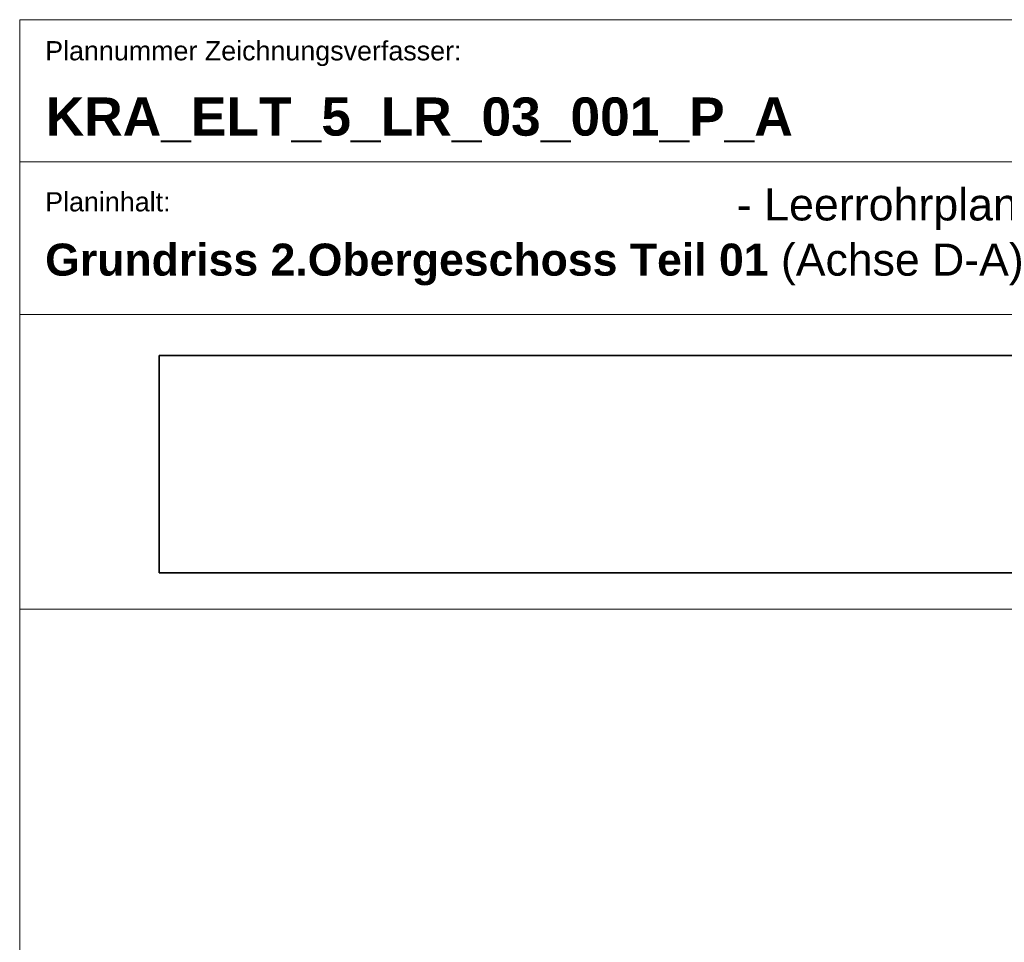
# Model space of a CAD drawing. Extents: x -620 to 3480, y 62 to 1112.
# Tile 38 of 76: x 115 to 193, y 287 to 359. Entities that reach past the tile are written whole.
import ezdxf

# ---------------------------------------------------------------- set-up
doc = ezdxf.new("R2010")
doc.units = 0
for name, color, linetype, lineweight in [('iwb_Plankopf Linie', 7, 'Continuous', 13), ('iwb_Plankopf Text', 7, 'Continuous', 18), ('X_Bitmap', 7, 'Continuous', 35)]:
    doc.layers.add(name, color=color, linetype=linetype, lineweight=lineweight)
doc.styles.add('Plankopf', font='arial.ttf')
doc.styles.get("Standard").update_dxf_attribs({"font": 'ARIALN.TTF'})
picture_1 = doc.add_image_def('image1.jfif', size_in_pixel=(600, 81))

msp = doc.modelspace()

# ---------------------------------------------------------------- linework, layer by layer
at = {"layer": 'iwb_Plankopf Linie', "lineweight": 18, "ltscale": 0.18}
for p, q in [((115.353, 359.433), (115.353, 67.433)), ((295.353, 359.433), (115.353, 359.433))]:
    msp.add_line(p, q, dxfattribs=at)
at = {"layer": 'iwb_Plankopf Linie', "ltscale": 0.13}
for p, q in [((295.353, 348.273), (115.353, 348.273)), ((295.353, 336.273), (115.353, 336.273)), ((115.353, 313.112), (295.353, 313.112))]:
    msp.add_line(p, q, dxfattribs=at)

# ---------------------------------------------------------------- texts
at = {"layer": 'iwb_Plankopf Text', "ltscale": 0.18, "style": 'Plankopf'}
for s, insert, char_height, attachment_point, line_spacing_factor in [('Plannummer Zeichnungsverfasser:', (117.353, 357.746), 1.51, 1, 0.970891), ('Planinhalt:', (117.353, 345.878), 1.51045, 1, 0.970891), ('\\fArial|b1|i0|c0|p34;Grundriss 2.Obergeschoss Teil 01\\fArial|b0|i0|c0|p34; (Achse D-A)', (117.353, 340.191), 2.51722, 4, 0.996218)]:
    msp.add_mtext(s, dxfattribs=dict(at, insert=insert, char_height=char_height, attachment_point=attachment_point, line_spacing_factor=line_spacing_factor))
at = {"layer": 'iwb_Plankopf Text', "ltscale": 0.18, "insert": (117.395, 353.323), "char_height": 3, "attachment_point": 1, "line_spacing_factor": 1.002}
msp.add_mtext('{\\fArial|b1|i0;KRA_ELT_5_LR_03_001_P_A}', dxfattribs=at)
at = {"layer": 'iwb_Plankopf Text', "ltscale": 0.18, "insert": (219.368, 344.536), "char_height": 2.51722, "width": 53.70062, "attachment_point": 6, "style": 'Plankopf'}
msp.add_mtext('- Leerrohrplanung (LR) - (ELT) ', dxfattribs=at)

# ---------------------------------------------------------------- pictures from other files: only their frames are drawn
at = {"layer": 'X_Bitmap', "ltscale": 0.35}
image = msp.add_image(picture_1, insert=(126.302, 315.964), size_in_units=(126.548, 17.084), dxfattribs=at)
image.dxf.flags = 7

doc.saveas('drawing.dxf')
